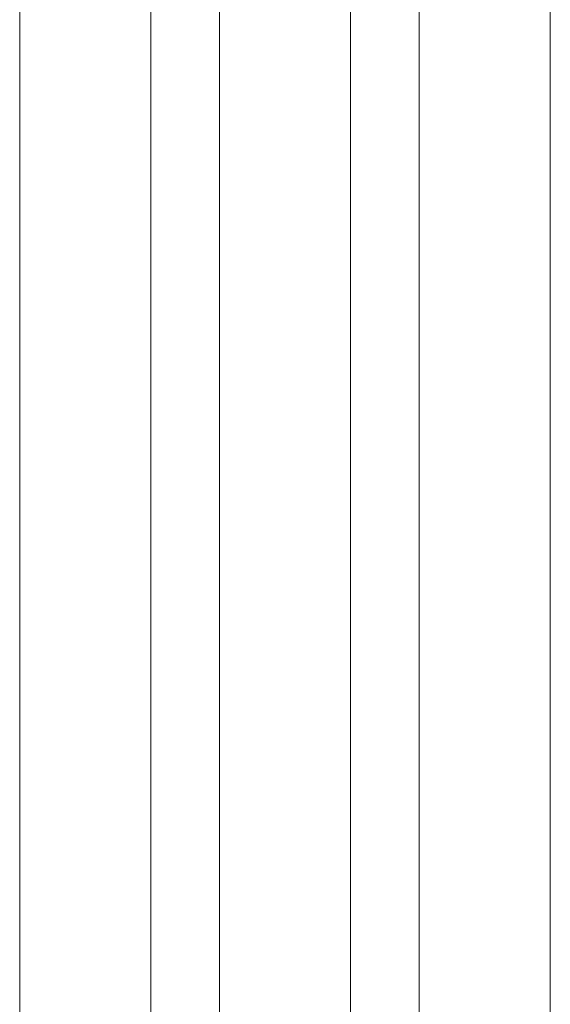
# Model space of a CAD drawing. Header units: millimetres. Extents: x 70 to 998, y -477 to 499.
# Tile 5 of 15: x 560 to 584, y -60 to -17. Entities that reach past the tile are written whole.
import ezdxf

# ---------------------------------------------------------------- set-up
doc = ezdxf.new("R2010")
doc.units = ezdxf.units.MM
doc.header["$LTSCALE"] = 20.32
doc.layers.get('0').update_dxf_attribs({"lineweight": 15})

msp = doc.modelspace()

# ---------------------------------------------------------------- linework, layer by layer
at = {"color": 7, "linetype": 'Continuous', "lineweight": 18, "transparency": 33554687}
for p, q in [((560.428, -70.777), (560.428, 218.572)), ((566.178, -70.777), (566.178, 218.572)), ((569.178, -72.785), (569.178, 216.563)), ((574.928, -72.786), (574.928, 216.563)), ((577.928, -73.984), (577.928, 215.364)), ((583.678, -73.984), (583.678, 188.095))]:
    msp.add_line(p, q, dxfattribs=at)

doc.saveas('drawing.dxf')
